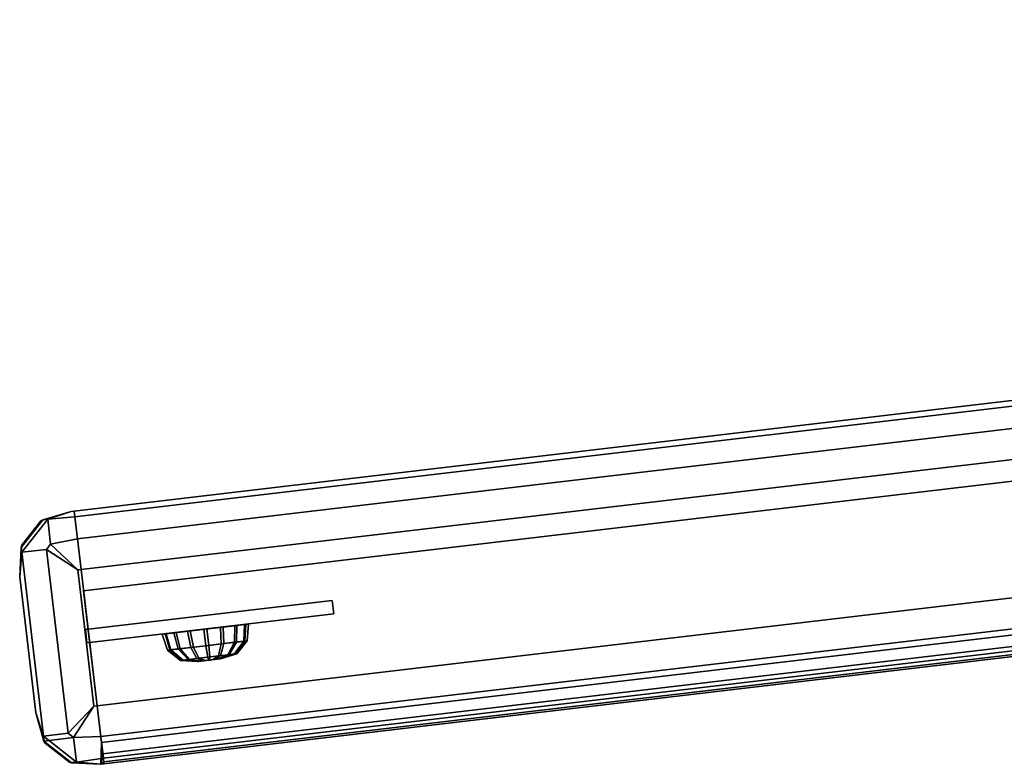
# Model space of a CAD drawing. Header units: inches. Extents: x -29.2 to 29.2, y -4.2 to 4.2.
# Tile 1 of 256: x -29.2 to -26.6, y -3.4 to -1.4. Entities that reach past the tile are written whole.
import ezdxf

# ---------------------------------------------------------------- set-up
doc = ezdxf.new("R2010")
doc.units = ezdxf.units.IN
doc.header["$MEASUREMENT"] = 0
doc.layers.add('AFURN-3-HWPT', color=4, linetype='Continuous', true_color=0x00ffff)
doc.layers.add('AFURN-3-SLPT', color=4, linetype='Continuous', true_color=0x00ffff)

msp = doc.modelspace()

# ---------------------------------------------------------------- meshes
at = {"layer": 'AFURN-3-HWPT'}
mesh = msp.add_polyface(dxfattribs=at)
corners = [(-28.7208, -3.0873, 14.0039), (-28.7308, -3.0032, 14.0039), (-28.7266, -3.0028, 13.8862), (-28.7197, -3.0871, 13.9725), (-28.7717, -3.0081, 13.8936), (-28.7317, -3.0886, 13.9745), (-28.8105, -3.0127, 13.9177), (-28.7421, -3.0898, 13.9809), (-28.8372, -3.0159, 13.955), (-28.7492, -3.0906, 13.9909), (-28.8477, -3.0171, 13.9997), (-28.752, -3.091, 14.0028), (-28.8404, -3.0163, 14.045), (-28.7501, -3.0907, 14.0149), (-28.8164, -3.0134, 14.0841), (-28.7437, -3.09, 14.0253), (-28.7794, -3.009, 14.111), (-28.7338, -3.0888, 14.0325), (-28.735, -3.0037, 14.1216), (-28.722, -3.0874, 14.0353), (-28.69, -2.9984, 14.1142), (-28.71, -3.086, 14.0333), (-28.6512, -2.9938, 14.0901), (-28.6996, -3.0847, 14.0269), (-28.6245, -2.9906, 14.0528), (-28.6925, -3.0839, 14.017), (-28.614, -2.9894, 14.0081), (-28.6897, -3.0836, 14.005), (-28.6213, -2.9902, 13.9628), (-28.6916, -3.0838, 13.9929), (-28.6452, -2.9931, 13.9237), (-28.698, -3.0846, 13.9825), (-28.6822, -2.9975, 13.8968), (-28.7079, -3.0857, 13.9754), (-28.7266, -3.0027, 13.8862), (-28.7266, -3.0027, 13.8862), (-28.7717, -3.008, 13.8936), (-28.7717, -3.008, 13.8936), (-28.7717, -3.008, 13.8936), (-28.8105, -3.0126, 13.9177), (-28.8105, -3.0126, 13.9177), (-28.8105, -3.0126, 13.9177), (-28.8372, -3.0158, 13.955), (-28.8372, -3.0158, 13.955), (-28.8477, -3.017, 13.9997), (-28.8477, -3.017, 13.9997), (-28.8477, -3.017, 13.9997), (-28.8404, -3.0162, 14.045), (-28.8404, -3.0162, 14.045), (-28.8164, -3.0133, 14.0841), (-28.8164, -3.0133, 14.0841), (-28.8164, -3.0133, 14.0841), (-28.7794, -3.0089, 14.111), (-28.7794, -3.0089, 14.111), (-28.7794, -3.0089, 14.111), (-28.735, -3.0037, 14.1216), (-28.735, -3.0037, 14.1216), (-28.69, -2.9983, 14.1142), (-28.69, -2.9983, 14.1142), (-28.69, -2.9983, 14.1142), (-28.6512, -2.9937, 14.0901), (-28.6512, -2.9937, 14.0901), (-28.6245, -2.9905, 14.0528), (-28.6245, -2.9905, 14.0528), (-28.6245, -2.9905, 14.0528), (-28.614, -2.9893, 14.0081), (-28.614, -2.9893, 14.0081), (-28.6213, -2.9902, 13.9628), (-28.6213, -2.9902, 13.9628), (-28.6213, -2.9902, 13.9628), (-28.6452, -2.993, 13.9237), (-28.6452, -2.993, 13.9237), (-28.6452, -2.993, 13.9237), (-28.6822, -2.9974, 13.8968), (-28.6822, -2.9974, 13.8968), (-28.6822, -2.9974, 13.8968), (-28.7216, -3.0472, 13.8947), (-28.7216, -3.0472, 13.8947), (-28.7634, -3.0522, 13.9015), (-28.7634, -3.0522, 13.9015), (-28.6805, -3.0424, 13.9046), (-28.6805, -3.0424, 13.9046), (-28.7994, -3.0565, 13.9239), (-28.7994, -3.0565, 13.9239), (-28.7191, -3.0788, 13.9271), (-28.7191, -3.0788, 13.9271), (-28.7485, -3.0822, 13.9319), (-28.7485, -3.0822, 13.9319), (-28.6901, -3.0753, 13.934), (-28.6901, -3.0753, 13.934), (-28.7738, -3.0853, 13.9476), (-28.7738, -3.0853, 13.9476), (-28.8242, -3.0594, 13.9585), (-28.8242, -3.0594, 13.9585), (-28.7913, -3.0873, 13.9719), (-28.7913, -3.0873, 13.9719), (-28.8339, -3.0606, 14), (-28.8339, -3.0606, 14), (-28.7981, -3.0881, 14.0011), (-28.7981, -3.0881, 14.0011), (-28.8272, -3.0598, 14.0421), (-28.8272, -3.0598, 14.0421), (-28.7934, -3.0876, 14.0308), (-28.7934, -3.0876, 14.0308), (-28.805, -3.0571, 14.0783), (-28.805, -3.0571, 14.0783), (-28.7777, -3.0857, 14.0563), (-28.7777, -3.0857, 14.0563), (-28.7706, -3.0531, 14.1033), (-28.7706, -3.0531, 14.1033), (-28.7536, -3.0829, 14.0738), (-28.7536, -3.0829, 14.0738), (-28.7294, -3.0482, 14.1131), (-28.7294, -3.0482, 14.1131), (-28.7246, -3.0794, 14.0807), (-28.7246, -3.0794, 14.0807), (-28.6877, -3.0432, 14.1063), (-28.6877, -3.0432, 14.1063), (-28.6952, -3.0759, 14.0759), (-28.6952, -3.0759, 14.0759), (-28.6516, -3.0389, 14.0839), (-28.6516, -3.0389, 14.0839), (-28.6698, -3.0729, 14.0602), (-28.6698, -3.0729, 14.0602), (-28.6269, -3.036, 14.0493), (-28.6269, -3.036, 14.0493), (-28.6524, -3.0708, 14.0359), (-28.6524, -3.0708, 14.0359), (-28.6171, -3.0348, 14.0078), (-28.6171, -3.0348, 14.0078), (-28.6455, -3.07, 14.0067), (-28.6455, -3.07, 14.0067), (-28.6239, -3.0356, 13.9658), (-28.6239, -3.0356, 13.9658), (-28.6503, -3.0706, 13.9771), (-28.6503, -3.0706, 13.9771), (-28.6461, -3.0383, 13.9295), (-28.6461, -3.0383, 13.9295), (-28.6659, -3.0724, 13.9515), (-28.6659, -3.0724, 13.9515)]
mesh.append_faces([[corners[k] for k in face] for face in [(2, 4, 36, 34), (4, 6, 39, 37), (6, 8, 42, 40), (8, 10, 44, 42), (10, 12, 47, 45), (12, 14, 49, 47), (14, 16, 52, 50), (16, 18, 55, 53), (18, 20, 57, 55), (20, 22, 60, 58), (22, 24, 62, 60), (24, 26, 65, 63), (26, 28, 67, 65), (28, 30, 70, 68), (30, 32, 73, 71), (32, 2, 34, 74), (0, 5, 3, 3), (0, 7, 5, 5), (0, 9, 7, 7), (0, 11, 9, 9), (0, 13, 11, 11), (0, 15, 13, 13), (0, 17, 15, 15), (0, 19, 17, 17), (0, 21, 19, 19), (0, 23, 21, 21), (0, 25, 23, 23), (0, 27, 25, 25), (0, 29, 27, 27), (0, 31, 29, 29), (0, 33, 31, 31), (0, 3, 33, 33), (1, 35, 38, 38), (1, 38, 41, 41), (1, 41, 43, 43), (1, 43, 46, 46), (1, 46, 48, 48), (1, 48, 51, 51), (1, 51, 54, 54), (1, 54, 56, 56), (1, 56, 59, 59), (1, 59, 61, 61), (1, 61, 64, 64), (1, 64, 66, 66), (1, 66, 69, 69), (1, 69, 72, 72), (1, 72, 75, 75), (1, 75, 35, 35), (2, 77, 79, 4), (76, 84, 86, 78), (85, 3, 5, 87), (32, 81, 77, 2), (80, 88, 84, 76), (89, 33, 3, 85), (4, 79, 83, 6), (78, 86, 90, 82), (87, 5, 7, 91), (6, 83, 93, 8), (82, 90, 94, 92), (91, 7, 9, 95), (8, 93, 97, 10), (92, 94, 98, 96), (95, 9, 11, 99), (10, 97, 101, 12), (96, 98, 102, 100), (99, 11, 13, 103), (12, 101, 105, 14), (100, 102, 106, 104), (103, 13, 15, 107), (14, 105, 109, 16), (104, 106, 110, 108), (107, 15, 17, 111), (16, 109, 113, 18), (108, 110, 114, 112), (111, 17, 19, 115), (18, 113, 117, 20), (112, 114, 118, 116), (115, 19, 21, 119), (20, 117, 121, 22), (116, 118, 122, 120), (119, 21, 23, 123), (22, 121, 125, 24), (120, 122, 126, 124), (123, 23, 25, 127), (24, 125, 129, 26), (124, 126, 130, 128), (127, 25, 27, 131), (26, 129, 133, 28), (128, 130, 134, 132), (131, 27, 29, 135), (28, 133, 137, 30), (132, 134, 138, 136), (135, 29, 31, 139), (30, 137, 81, 32), (136, 138, 88, 80), (139, 31, 33, 89)]])
mesh = msp.add_polyface(dxfattribs=at)
corners = [(-28.7208, -3.0873, 12.8291), (-28.7308, -3.0032, 12.8291), (-28.7266, -3.0028, 12.7114), (-28.7197, -3.0871, 12.7977), (-28.7717, -3.0081, 12.7188), (-28.7317, -3.0886, 12.7997), (-28.8105, -3.0127, 12.7429), (-28.7421, -3.0898, 12.8061), (-28.8372, -3.0159, 12.7802), (-28.7492, -3.0906, 12.8161), (-28.8477, -3.0171, 12.8249), (-28.752, -3.091, 12.828), (-28.8404, -3.0163, 12.8702), (-28.7501, -3.0907, 12.8401), (-28.8164, -3.0134, 12.9093), (-28.7437, -3.09, 12.8505), (-28.7794, -3.009, 12.9362), (-28.7338, -3.0888, 12.8577), (-28.735, -3.0037, 12.9468), (-28.722, -3.0874, 12.8605), (-28.69, -2.9984, 12.9394), (-28.71, -3.086, 12.8585), (-28.6512, -2.9938, 12.9153), (-28.6996, -3.0847, 12.8521), (-28.6245, -2.9906, 12.8781), (-28.6925, -3.0839, 12.8422), (-28.614, -2.9894, 12.8333), (-28.6897, -3.0836, 12.8302), (-28.6213, -2.9902, 12.788), (-28.6916, -3.0838, 12.8181), (-28.6452, -2.9931, 12.7489), (-28.698, -3.0846, 12.8077), (-28.6822, -2.9975, 12.722), (-28.7079, -3.0857, 12.8006), (-28.7266, -3.0027, 12.7114), (-28.7266, -3.0027, 12.7114), (-28.7717, -3.008, 12.7188), (-28.7717, -3.008, 12.7188), (-28.7717, -3.008, 12.7188), (-28.8105, -3.0126, 12.7429), (-28.8105, -3.0126, 12.7429), (-28.8105, -3.0126, 12.7429), (-28.8372, -3.0158, 12.7802), (-28.8372, -3.0158, 12.7802), (-28.8477, -3.017, 12.8249), (-28.8477, -3.017, 12.8249), (-28.8477, -3.017, 12.8249), (-28.8404, -3.0162, 12.8702), (-28.8404, -3.0162, 12.8702), (-28.8164, -3.0133, 12.9093), (-28.8164, -3.0133, 12.9093), (-28.8164, -3.0133, 12.9093), (-28.7794, -3.0089, 12.9362), (-28.7794, -3.0089, 12.9362), (-28.7794, -3.0089, 12.9362), (-28.735, -3.0037, 12.9468), (-28.735, -3.0037, 12.9468), (-28.69, -2.9983, 12.9394), (-28.69, -2.9983, 12.9394), (-28.69, -2.9983, 12.9394), (-28.6512, -2.9937, 12.9153), (-28.6512, -2.9937, 12.9153), (-28.6245, -2.9905, 12.8781), (-28.6245, -2.9905, 12.8781), (-28.6245, -2.9905, 12.8781), (-28.614, -2.9893, 12.8333), (-28.614, -2.9893, 12.8333), (-28.6213, -2.9902, 12.788), (-28.6213, -2.9902, 12.788), (-28.6213, -2.9902, 12.788), (-28.6452, -2.993, 12.7489), (-28.6452, -2.993, 12.7489), (-28.6452, -2.993, 12.7489), (-28.6822, -2.9974, 12.722), (-28.6822, -2.9974, 12.722), (-28.6822, -2.9974, 12.722), (-28.7216, -3.0472, 12.7199), (-28.7216, -3.0472, 12.7199), (-28.7634, -3.0522, 12.7267), (-28.7634, -3.0522, 12.7267), (-28.6805, -3.0424, 12.7298), (-28.6805, -3.0424, 12.7298), (-28.7994, -3.0565, 12.7491), (-28.7994, -3.0565, 12.7491), (-28.7191, -3.0788, 12.7523), (-28.7191, -3.0788, 12.7523), (-28.7485, -3.0822, 12.7571), (-28.7485, -3.0822, 12.7571), (-28.6901, -3.0753, 12.7592), (-28.6901, -3.0753, 12.7592), (-28.7738, -3.0853, 12.7728), (-28.7738, -3.0853, 12.7728), (-28.8242, -3.0594, 12.7837), (-28.8242, -3.0594, 12.7837), (-28.7913, -3.0873, 12.7972), (-28.7913, -3.0873, 12.7972), (-28.8339, -3.0606, 12.8252), (-28.8339, -3.0606, 12.8252), (-28.7981, -3.0881, 12.8263), (-28.7981, -3.0881, 12.8263), (-28.8272, -3.0598, 12.8673), (-28.8272, -3.0598, 12.8673), (-28.7934, -3.0876, 12.856), (-28.7934, -3.0876, 12.856), (-28.805, -3.0571, 12.9035), (-28.805, -3.0571, 12.9035), (-28.7777, -3.0857, 12.8815), (-28.7777, -3.0857, 12.8815), (-28.7706, -3.0531, 12.9285), (-28.7706, -3.0531, 12.9285), (-28.7536, -3.0829, 12.899), (-28.7536, -3.0829, 12.899), (-28.7294, -3.0482, 12.9383), (-28.7294, -3.0482, 12.9383), (-28.7246, -3.0794, 12.9059), (-28.7246, -3.0794, 12.9059), (-28.6877, -3.0432, 12.9315), (-28.6877, -3.0432, 12.9315), (-28.6952, -3.0759, 12.9012), (-28.6952, -3.0759, 12.9012), (-28.6516, -3.0389, 12.9091), (-28.6516, -3.0389, 12.9091), (-28.6698, -3.0729, 12.8854), (-28.6698, -3.0729, 12.8854), (-28.6269, -3.036, 12.8745), (-28.6269, -3.036, 12.8745), (-28.6524, -3.0708, 12.8611), (-28.6524, -3.0708, 12.8611), (-28.6171, -3.0348, 12.833), (-28.6171, -3.0348, 12.833), (-28.6455, -3.07, 12.8319), (-28.6455, -3.07, 12.8319), (-28.6239, -3.0356, 12.791), (-28.6239, -3.0356, 12.791), (-28.6503, -3.0706, 12.8023), (-28.6503, -3.0706, 12.8023), (-28.6461, -3.0383, 12.7547), (-28.6461, -3.0383, 12.7547), (-28.6659, -3.0724, 12.7767), (-28.6659, -3.0724, 12.7767)]
mesh.append_faces([[corners[k] for k in face] for face in [(2, 4, 36, 34), (4, 6, 39, 37), (6, 8, 42, 40), (8, 10, 44, 42), (10, 12, 47, 45), (12, 14, 49, 47), (14, 16, 52, 50), (16, 18, 55, 53), (18, 20, 57, 55), (20, 22, 60, 58), (22, 24, 62, 60), (24, 26, 65, 63), (26, 28, 67, 65), (28, 30, 70, 68), (30, 32, 73, 71), (32, 2, 34, 74), (0, 5, 3, 3), (0, 7, 5, 5), (0, 9, 7, 7), (0, 11, 9, 9), (0, 13, 11, 11), (0, 15, 13, 13), (0, 17, 15, 15), (0, 19, 17, 17), (0, 21, 19, 19), (0, 23, 21, 21), (0, 25, 23, 23), (0, 27, 25, 25), (0, 29, 27, 27), (0, 31, 29, 29), (0, 33, 31, 31), (0, 3, 33, 33), (1, 35, 38, 38), (1, 38, 41, 41), (1, 41, 43, 43), (1, 43, 46, 46), (1, 46, 48, 48), (1, 48, 51, 51), (1, 51, 54, 54), (1, 54, 56, 56), (1, 56, 59, 59), (1, 59, 61, 61), (1, 61, 64, 64), (1, 64, 66, 66), (1, 66, 69, 69), (1, 69, 72, 72), (1, 72, 75, 75), (1, 75, 35, 35), (2, 77, 79, 4), (76, 84, 86, 78), (85, 3, 5, 87), (32, 81, 77, 2), (80, 88, 84, 76), (89, 33, 3, 85), (4, 79, 83, 6), (78, 86, 90, 82), (87, 5, 7, 91), (6, 83, 93, 8), (82, 90, 94, 92), (91, 7, 9, 95), (8, 93, 97, 10), (92, 94, 98, 96), (95, 9, 11, 99), (10, 97, 101, 12), (96, 98, 102, 100), (99, 11, 13, 103), (12, 101, 105, 14), (100, 102, 106, 104), (103, 13, 15, 107), (14, 105, 109, 16), (104, 106, 110, 108), (107, 15, 17, 111), (16, 109, 113, 18), (108, 110, 114, 112), (111, 17, 19, 115), (18, 113, 117, 20), (112, 114, 118, 116), (115, 19, 21, 119), (20, 117, 121, 22), (116, 118, 122, 120), (119, 21, 23, 123), (22, 121, 125, 24), (120, 122, 126, 124), (123, 23, 25, 127), (24, 125, 129, 26), (124, 126, 130, 128), (127, 25, 27, 131), (26, 129, 133, 28), (128, 130, 134, 132), (131, 27, 29, 135), (28, 133, 137, 30), (132, 134, 138, 136), (135, 29, 31, 139), (30, 137, 81, 32), (136, 138, 88, 80), (139, 31, 33, 89)]])
at = {"layer": 'AFURN-3-SLPT'}
mesh = msp.add_polyface(dxfattribs=at)
corners = [(-29.0868, -2.6836, 12.6111), (-29.0868, -2.6836, 14.283), (-17.7894, -1.3512, 14.283), (-17.7894, -1.3512, 12.6111), (-29.1912, -3.2305, 14.283), (-29.006, -3.3688, 14.6153), (-29.0246, -3.2109, 14.7743), (-29.0147, -3.3698, 14.6153), (-29.1912, -3.2305, 14.6153), (-29.0333, -3.2119, 14.7743), (-29.0769, -2.8426, 14.7743), (-29.2348, -2.8612, 14.6153), (-29.0955, -2.6846, 14.6153), (-29.0682, -2.8415, 14.7743), (-29.0868, -2.6836, 14.6153), (-29.2348, -2.8612, 14.283), (-29.0955, -2.6846, 14.283), (-17.564, -1.8592, 14.6153), (-17.7033, -2.0357, 14.6153), (-17.7219, -1.8778, 14.7743), (-17.564, -1.8592, 14.283), (-17.6075, -1.4898, 14.283), (-17.7841, -1.3505, 14.283), (-17.6075, -1.4898, 14.6153), (-17.7654, -1.5084, 14.7743), (-17.7841, -1.3505, 14.6153), (-29.0246, -3.2109, 12.1179), (-29.006, -3.3688, 12.2769), (-29.0333, -3.2119, 12.1179), (-29.0147, -3.3698, 12.2769), (-29.1912, -3.2305, 12.2769), (-29.0769, -2.8426, 12.1179), (-29.2348, -2.8612, 12.2769), (-29.0955, -2.6846, 12.2769), (-29.0682, -2.8415, 12.1179), (-29.0868, -2.6836, 12.2769), (-29.1912, -3.2305, 12.6111), (-29.2348, -2.8612, 12.6111), (-29.0955, -2.6846, 12.6111), (-17.564, -1.8592, 12.6111), (-17.6075, -1.4898, 12.6111), (-17.7841, -1.3505, 12.6111), (-17.564, -1.8592, 12.2769), (-17.7033, -2.0357, 12.2769), (-17.7219, -1.8778, 12.1179), (-17.6075, -1.4898, 12.2769), (-17.7841, -1.3505, 12.2769), (-17.7654, -1.5084, 12.1179), (-17.7086, -2.0363, 14.6153), (-17.7272, -1.8784, 14.7743), (-17.7708, -1.5091, 14.7743), (-17.7894, -1.3512, 14.6153), (-17.7708, -1.5091, 12.1179), (-17.7894, -1.3512, 12.2769), (-17.7272, -1.8784, 12.1179), (-17.7086, -2.0363, 12.2769), (-29.0614, -2.8994, 14.283), (-29.0614, -2.8994, 14.283), (-29.0614, -2.8994, 14.283), (-29.0614, -2.8994, 12.6111), (-29.0614, -2.8994, 12.6111), (-29.0614, -2.8994, 12.6111), (-17.7639, -1.5669, 12.6111), (-17.7639, -1.5669, 12.6111), (-17.7639, -1.5669, 12.6111), (-17.7639, -1.5669, 14.283), (-17.7639, -1.5669, 14.283), (-17.7639, -1.5669, 14.283), (-29.081, -3.3644, 14.6937), (-29.081, -3.3644, 14.6937), (-29.081, -3.3644, 14.6937), (-29.0941, -3.3659, 14.6805), (-29.0941, -3.3659, 14.6805), (-29.0941, -3.3659, 14.6805), (-29.169, -3.3068, 14.6805), (-29.169, -3.3068, 14.6805), (-29.169, -3.3068, 14.6805), (-29.1705, -3.2937, 14.6937), (-29.1705, -3.2937, 14.6937), (-29.1705, -3.2937, 14.6937), (-29.1035, -3.2858, 14.7611), (-29.1035, -3.2858, 14.7611), (-29.1035, -3.2858, 14.7611), (-29.0889, -3.2973, 14.7611), (-29.0889, -3.2973, 14.7611), (-29.0889, -3.2973, 14.7611), (-29.1508, -2.7724, 14.7611), (-29.1508, -2.7724, 14.7611), (-29.1508, -2.7724, 14.7611), (-29.1623, -2.787, 14.7611), (-29.1623, -2.787, 14.7611), (-29.1623, -2.787, 14.7611), (-29.2294, -2.7949, 14.6937), (-29.2294, -2.7949, 14.6937), (-29.2294, -2.7949, 14.6937), (-29.2309, -2.7818, 14.6805), (-29.2309, -2.7818, 14.6805), (-29.2309, -2.7818, 14.6805), (-29.1718, -2.7069, 14.6805), (-29.1718, -2.7069, 14.6805), (-29.1718, -2.7069, 14.6805), (-29.1587, -2.7054, 14.6937), (-29.1587, -2.7054, 14.6937), (-29.1587, -2.7054, 14.6937), (-17.5679, -1.9385, 14.6805), (-17.5679, -1.9385, 14.6805), (-17.5679, -1.9385, 14.6805), (-17.5694, -1.9254, 14.6937), (-17.5694, -1.9254, 14.6937), (-17.5694, -1.9254, 14.6937), (-17.6364, -1.9333, 14.7611), (-17.6364, -1.9333, 14.7611), (-17.6364, -1.9333, 14.7611), (-17.648, -1.948, 14.7611), (-17.648, -1.948, 14.7611), (-17.648, -1.948, 14.7611), (-17.6401, -2.015, 14.6937), (-17.6401, -2.015, 14.6937), (-17.6401, -2.015, 14.6937), (-17.627, -2.0134, 14.6805), (-17.627, -2.0134, 14.6805), (-17.627, -2.0134, 14.6805), (-17.6298, -1.4135, 14.6805), (-17.6298, -1.4135, 14.6805), (-17.6298, -1.4135, 14.6805), (-17.6282, -1.4266, 14.6937), (-17.6282, -1.4266, 14.6937), (-17.6282, -1.4266, 14.6937), (-17.6953, -1.4345, 14.7611), (-17.6953, -1.4345, 14.7611), (-17.6953, -1.4345, 14.7611), (-17.7099, -1.423, 14.7611), (-17.7099, -1.423, 14.7611), (-17.7099, -1.423, 14.7611), (-17.7178, -1.356, 14.6937), (-17.7178, -1.356, 14.6937), (-17.7178, -1.356, 14.6937), (-17.7047, -1.3544, 14.6805), (-17.7047, -1.3544, 14.6805), (-17.7047, -1.3544, 14.6805), (-29.1035, -3.2858, 12.1311), (-29.1035, -3.2858, 12.1311), (-29.1035, -3.2858, 12.1311), (-29.0889, -3.2973, 12.1311), (-29.0889, -3.2973, 12.1311), (-29.0889, -3.2973, 12.1311), (-29.081, -3.3644, 12.1986), (-29.081, -3.3644, 12.1986), (-29.081, -3.3644, 12.1986), (-29.0941, -3.3659, 12.2118), (-29.0941, -3.3659, 12.2118), (-29.0941, -3.3659, 12.2118), (-29.169, -3.3068, 12.2118), (-29.169, -3.3068, 12.2118), (-29.169, -3.3068, 12.2118), (-29.1705, -3.2937, 12.1986), (-29.1705, -3.2937, 12.1986), (-29.1705, -3.2937, 12.1986), (-29.1508, -2.7724, 12.1311), (-29.1508, -2.7724, 12.1311), (-29.1508, -2.7724, 12.1311), (-29.1623, -2.787, 12.1311), (-29.1623, -2.787, 12.1311), (-29.1623, -2.787, 12.1311), (-29.2294, -2.7949, 12.1986), (-29.2294, -2.7949, 12.1986), (-29.2294, -2.7949, 12.1986), (-29.2309, -2.7818, 12.2118), (-29.2309, -2.7818, 12.2118), (-29.2309, -2.7818, 12.2118), (-29.1718, -2.7069, 12.2118), (-29.1718, -2.7069, 12.2118), (-29.1718, -2.7069, 12.2118), (-29.1587, -2.7054, 12.1986), (-29.1587, -2.7054, 12.1986), (-29.1587, -2.7054, 12.1986), (-17.5694, -1.9254, 12.1986), (-17.5694, -1.9254, 12.1986), (-17.5694, -1.9254, 12.1986), (-17.5679, -1.9385, 12.2118), (-17.5679, -1.9385, 12.2118), (-17.5679, -1.9385, 12.2118), (-17.627, -2.0134, 12.2118), (-17.627, -2.0134, 12.2118), (-17.627, -2.0134, 12.2118), (-17.6401, -2.015, 12.1986), (-17.6401, -2.015, 12.1986), (-17.6401, -2.015, 12.1986), (-17.648, -1.948, 12.1311), (-17.648, -1.948, 12.1311), (-17.648, -1.948, 12.1311), (-17.6364, -1.9333, 12.1311), (-17.6364, -1.9333, 12.1311), (-17.6364, -1.9333, 12.1311), (-17.6298, -1.4135, 12.2118), (-17.6298, -1.4135, 12.2118), (-17.6298, -1.4135, 12.2118), (-17.6282, -1.4266, 12.1986), (-17.6282, -1.4266, 12.1986), (-17.6282, -1.4266, 12.1986), (-17.6953, -1.4345, 12.1311), (-17.6953, -1.4345, 12.1311), (-17.6953, -1.4345, 12.1311), (-17.7099, -1.423, 12.1311), (-17.7099, -1.423, 12.1311), (-17.7099, -1.423, 12.1311), (-17.7178, -1.356, 12.1986), (-17.7178, -1.356, 12.1986), (-17.7178, -1.356, 12.1986), (-17.7047, -1.3544, 12.2118), (-17.7047, -1.3544, 12.2118), (-17.7047, -1.3544, 12.2118), (-29.0078, -3.3533, 14.6993), (-29.0078, -3.3533, 14.6993), (-29.0999, -3.3642, 14.283), (-29.0999, -3.3642, 14.283), (-29.1659, -3.3121, 14.283), (-29.1659, -3.3121, 14.283), (-29.0148, -3.2942, 14.7587), (-29.0148, -3.2942, 14.7587), (-29.078, -2.7582, 14.7587), (-29.078, -2.7582, 14.7587), (-29.2292, -2.776, 14.283), (-29.2292, -2.776, 14.283), (-29.1771, -2.7099, 14.283), (-29.1771, -2.7099, 14.283), (-29.085, -2.6991, 14.6993), (-29.085, -2.6991, 14.6993), (-17.5696, -1.9444, 14.283), (-17.5696, -1.9444, 14.283), (-17.6217, -2.0104, 14.283), (-17.6217, -2.0104, 14.283), (-17.6328, -1.4083, 14.283), (-17.6328, -1.4083, 14.283), (-17.6989, -1.3562, 14.283), (-17.6989, -1.3562, 14.283), (-29.0148, -3.2942, 12.1335), (-29.0148, -3.2942, 12.1335), (-29.0078, -3.3533, 12.193), (-29.0078, -3.3533, 12.193), (-29.078, -2.7582, 12.1335), (-29.078, -2.7582, 12.1335), (-29.085, -2.6991, 12.193), (-29.085, -2.6991, 12.193), (-29.0999, -3.3642, 12.6111), (-29.0999, -3.3642, 12.6111), (-29.1659, -3.3121, 12.6111), (-29.1659, -3.3121, 12.6111), (-17.7104, -2.0209, 14.6993), (-17.7104, -2.0209, 14.6993), (-17.7174, -1.9618, 14.7587), (-17.7174, -1.9618, 14.7587), (-17.7876, -1.3666, 14.6993), (-17.7876, -1.3666, 14.6993), (-17.7806, -1.4257, 14.7587), (-17.7806, -1.4257, 14.7587), (-29.1771, -2.7099, 12.6111), (-29.1771, -2.7099, 12.6111), (-29.2292, -2.776, 12.6111), (-29.2292, -2.776, 12.6111), (-17.5696, -1.9444, 12.6111), (-17.5696, -1.9444, 12.6111), (-17.6217, -2.0104, 12.6111), (-17.6217, -2.0104, 12.6111), (-17.6328, -1.4083, 12.6111), (-17.6328, -1.4083, 12.6111), (-17.6989, -1.3562, 12.6111), (-17.6989, -1.3562, 12.6111), (-17.7174, -1.9618, 12.1335), (-17.7174, -1.9618, 12.1335), (-17.7104, -2.0209, 12.193), (-17.7104, -2.0209, 12.193), (-17.7806, -1.4257, 12.1335), (-17.7806, -1.4257, 12.1335), (-17.7876, -1.3666, 12.193), (-17.7876, -1.3666, 12.193), (-29.006, -3.3688, 14.3418), (-29.006, -3.3688, 14.3418), (-29.0129, -3.3104, 14.283), (-29.0129, -3.3104, 14.283), (-29.0129, -3.3104, 14.283), (-29.0067, -3.3631, 14.3108), (-29.0067, -3.3631, 14.3108), (-29.0067, -3.3631, 14.3108), (-29.0067, -3.3631, 14.3108), (-29.0093, -3.3412, 14.2888), (-29.0093, -3.3412, 14.2888), (-29.0093, -3.3412, 14.2888), (-29.0093, -3.3412, 14.2888), (-29.0147, -3.3698, 14.283), (-29.0147, -3.3698, 14.283), (-29.0147, -3.3698, 14.283), (-29.0147, -3.3698, 14.283), (-29.0147, -3.3698, 14.283), (-29.0129, -3.3104, 12.6111), (-29.0129, -3.3104, 12.6111), (-29.0129, -3.3104, 12.6111), (-29.006, -3.3688, 12.5523), (-29.006, -3.3688, 12.5523), (-29.0067, -3.3631, 12.5833), (-29.0067, -3.3631, 12.5833), (-29.0067, -3.3631, 12.5833), (-29.0067, -3.3631, 12.5833), (-29.0093, -3.3412, 12.6053), (-29.0093, -3.3412, 12.6053), (-29.0093, -3.3412, 12.6053), (-29.0093, -3.3412, 12.6053), (-29.0147, -3.3698, 12.6111), (-29.0147, -3.3698, 12.6111), (-29.0147, -3.3698, 12.6111), (-29.0147, -3.3698, 12.6111), (-29.0147, -3.3698, 12.6111), (-17.7086, -2.0363, 14.3418), (-17.7086, -2.0363, 14.3418), (-17.7154, -1.978, 14.283), (-17.7154, -1.978, 14.283), (-17.7154, -1.978, 12.6111), (-17.7154, -1.978, 12.6111), (-17.7154, -1.978, 12.6111), (-17.7092, -2.0306, 14.3108), (-17.7092, -2.0306, 14.3108), (-17.7092, -2.0306, 14.3108), (-17.7118, -2.0088, 14.2888), (-17.7118, -2.0088, 14.2888), (-17.7118, -2.0088, 14.2888), (-17.7086, -2.0363, 12.5523), (-17.7086, -2.0363, 12.5523), (-17.7092, -2.0306, 12.5833), (-17.7092, -2.0306, 12.5833), (-17.7092, -2.0306, 12.5833), (-17.7118, -2.0088, 12.6053), (-17.7118, -2.0088, 12.6053), (-17.7118, -2.0088, 12.6053), (-17.7033, -2.0357, 12.6111), (-17.7033, -2.0357, 12.6111), (-17.7033, -2.0357, 12.6111), (-17.7033, -2.0357, 14.283), (-17.7033, -2.0357, 14.283)]
mesh.append_faces([[corners[k] for k in face] for face in [(293, 277, 5, 7), (12, 14, 1, 16), (9, 6, 13, 10), (17, 20, 21, 23), (26, 28, 31, 34), (4, 8, 11, 15), (279, 289, 310, 294), (4, 15, 37, 36), (21, 20, 39, 40), (16, 1, 0, 38), (298, 311, 29, 27), (40, 39, 42, 45), (36, 37, 32, 30), (38, 0, 35, 33), (5, 277, 313, 48), (56, 60, 63, 65), (13, 6, 49, 50), (1, 14, 51, 2), (0, 1, 2, 3), (26, 34, 52, 54), (298, 27, 55, 326), (35, 0, 3, 53), (48, 313, 337, 18), (50, 49, 19, 24), (312, 318, 333, 336), (2, 51, 25, 22), (3, 2, 22, 41), (326, 55, 43, 335), (53, 3, 41, 46), (54, 52, 47, 44), (279, 294, 61, 58), (314, 280, 57, 67), (296, 316, 64, 59), (318, 315, 66, 62), (7, 70, 73, 73), (8, 76, 79, 79), (9, 82, 85, 85), (75, 71, 69, 83), (77, 75, 83, 81), (10, 88, 91, 91), (11, 94, 97, 97), (12, 100, 103, 103), (93, 89, 87, 101), (95, 93, 101, 99), (109, 106, 17, 17), (115, 112, 19, 19), (121, 118, 18, 18), (120, 104, 108, 110), (116, 120, 110, 114), (23, 124, 127, 127), (24, 130, 133, 133), (25, 136, 139, 139), (129, 125, 123, 137), (131, 129, 137, 135), (145, 142, 28, 28), (151, 148, 29, 29), (157, 154, 30, 30), (156, 140, 144, 146), (152, 156, 146, 150), (163, 160, 31, 31), (169, 166, 32, 32), (175, 172, 33, 33), (174, 158, 162, 164), (170, 174, 164, 168), (181, 178, 42, 42), (187, 184, 43, 43), (193, 190, 44, 44), (192, 176, 180, 182), (188, 192, 182, 186), (199, 196, 45, 45), (205, 202, 47, 47), (211, 208, 46, 46), (210, 194, 198, 200), (206, 210, 200, 204), (7, 73, 214, 293), (72, 74, 216, 215), (76, 8, 4, 217), (293, 214, 244, 311), (215, 216, 246, 245), (217, 4, 36, 247), (5, 213, 70, 7), (212, 218, 84, 68), (219, 6, 9, 85), (48, 249, 213, 5), (248, 250, 218, 212), (251, 49, 6, 219), (10, 91, 82, 9), (90, 92, 78, 80), (94, 11, 8, 79), (12, 103, 227, 14), (102, 86, 220, 226), (88, 10, 13, 221), (16, 225, 100, 12), (224, 222, 96, 98), (223, 15, 11, 97), (50, 255, 221, 13), (254, 252, 226, 220), (253, 51, 14, 227), (15, 223, 259, 37), (222, 224, 256, 258), (225, 16, 38, 257), (17, 106, 229, 20), (105, 119, 230, 228), (121, 18, 337, 231), (23, 127, 109, 17), (126, 128, 111, 107), (130, 24, 19, 112), (18, 118, 249, 48), (117, 113, 250, 248), (115, 19, 49, 251), (20, 229, 261, 39), (228, 230, 262, 260), (231, 337, 335, 263), (21, 233, 124, 23), (232, 234, 138, 122), (235, 22, 25, 139), (40, 265, 233, 21), (264, 266, 234, 232), (267, 41, 22, 235), (24, 133, 255, 50), (132, 134, 252, 254), (136, 25, 51, 253), (26, 237, 145, 28), (236, 238, 147, 143), (239, 27, 29, 148), (54, 269, 237, 26), (268, 270, 238, 236), (271, 55, 27, 239), (28, 142, 163, 31), (141, 155, 165, 161), (157, 30, 32, 166), (311, 244, 151, 29), (245, 246, 153, 149), (247, 36, 30, 154), (31, 160, 241, 34), (159, 173, 242, 240), (175, 33, 35, 243), (37, 259, 169, 32), (258, 256, 171, 167), (257, 38, 33, 172), (34, 241, 273, 52), (240, 242, 274, 272), (243, 35, 53, 275), (39, 261, 181, 42), (260, 262, 183, 179), (263, 335, 43, 184), (45, 196, 265, 40), (195, 209, 266, 264), (211, 46, 41, 267), (42, 178, 199, 45), (177, 191, 201, 197), (193, 44, 47, 202), (55, 271, 187, 43), (270, 268, 189, 185), (269, 54, 44, 190), (46, 208, 275, 53), (207, 203, 272, 274), (205, 47, 52, 273), (292, 281, 276, 276), (291, 286, 282, 282), (290, 278, 287, 287), (297, 301, 307, 307), (300, 304, 308, 308), (303, 295, 309, 309), (312, 319, 318, 318), (319, 322, 318, 318), (322, 315, 318, 318), (334, 328, 325, 325), (334, 331, 328, 328), (334, 317, 331, 331), (277, 284, 320, 313), (283, 285, 323, 321), (288, 280, 314, 324), (326, 327, 302, 298), (329, 330, 305, 299), (332, 316, 296, 306)]])
mesh = msp.add_polyface(dxfattribs=at)
corners = [(-29.0565, -3.0047, 14.2866), (-29.0565, -3.0047, 14.2866), (-29.0565, -3.0047, 14.2866), (-28.3865, -2.9257, 14.2866), (-28.3865, -2.9257, 14.2866), (-28.3865, -2.9257, 14.2866), (-29.0522, -3.0405, 14.2866), (-29.0522, -3.0405, 14.2866), (-29.0522, -3.0405, 14.2866), (-28.3823, -2.9615, 14.2866), (-28.3823, -2.9615, 14.2866), (-28.3823, -2.9615, 14.2866), (-29.0522, -3.0405, 12.6061), (-29.0522, -3.0405, 12.6061), (-29.0522, -3.0405, 12.6061), (-28.3823, -2.9615, 12.6061), (-28.3823, -2.9615, 12.6061), (-28.3823, -2.9615, 12.6061), (-29.0565, -3.0047, 12.6061), (-29.0565, -3.0047, 12.6061), (-29.0565, -3.0047, 12.6061), (-28.3865, -2.9257, 12.6061), (-28.3865, -2.9257, 12.6061), (-28.3865, -2.9257, 12.6061)]
mesh.append_faces([[corners[k] for k in face] for face in [(1, 7, 9, 3), (12, 19, 22, 16), (6, 13, 15, 10), (11, 17, 21, 4), (5, 23, 18, 2), (0, 20, 14, 8)]])

doc.saveas('drawing.dxf')
